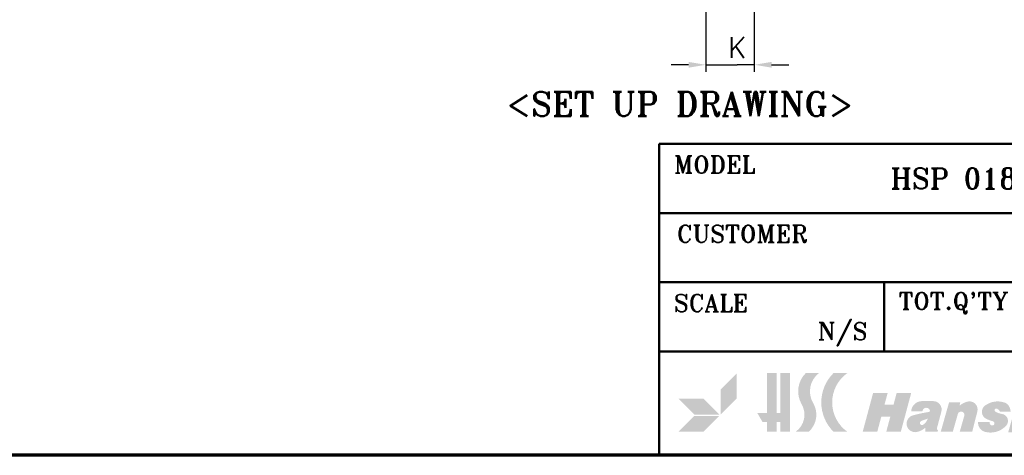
# Model space of a CAD drawing. Header units: millimetres. Extents: x 10 to 410, y 10 to 296.
# Tile 3 of 7: x 188 to 330, y 10 to 73. Entities that reach past the tile are written whole.
import ezdxf

# ---------------------------------------------------------------- set-up
doc = ezdxf.new("R2010")
doc.units = ezdxf.units.MM
doc.layers.get('0').update_dxf_attribs({"lineweight": 25})
for name, color, linetype, lineweight in [('경계(ISO)', 7, 'Continuous', 70), ('기호(ISO)', 7, 'Continuous', 25), ('제목(ISO)', 7, 'Continuous', 50), ('치수(ISO)', 7, 'Continuous', 25), ('해치 (ISO)', 3, 'Continuous', 18)]:
    doc.layers.add(name, color=color, linetype=linetype, lineweight=lineweight)
doc.styles.add('주 문자 (ISO)', font='tahoma.ttf')
doc.styles.add('텍스트 스타일70', font='RomanT.shx')
doc.styles.add('한신 주석 텍스트', font='RomanT.shx')
doc.styles.add('한신치수', font='RomanS.shx')
doc.dimstyles.new('한신체인', dxfattribs={"dimtxt": 3, "dimasz": 2.5, "dimexe": 1, "dimexo": 1, "dimgap": 1, "dimtad": 1, "dimrnd": 1e-08, "dimdsep": 46, "dimtxsty": '한신치수', "dimcen": 0.09, "dimdle": 10, "dimclrd": 3, "dimclre": 3, "dimclrt": 3, "dimazin": 2, "dimtfac": 1.168400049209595, "dimtmove": 0, "dimatfit": 3, "dimfxl": 0, "dimtolj": 1, "dimlwd": -1, "dimlwe": -1, "dimarcsym": 0})

# ---------------------------------------------------------------- blocks, each defined once
blk = doc.blocks.new('경계 도면틀')
at = {"layer": '경계(ISO)'}
blk.add_line((410, 10.00000000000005), (10, 10), dxfattribs=at)
blk = doc.blocks.new('제목 블록 한신체인 표제란')
at = {"layer": '해치 (ISO)'}
for points in [[(572.1855598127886, -133.2070913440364), (574.4855598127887, -130.9070913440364), (574.4855598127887, -127.3070913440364), (572.1855598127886, -129.6070913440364)], [(578.8855598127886, -133.0070913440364), (578.8855598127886, -127.2070913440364), (580.2855598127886, -127.2070913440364), (580.2855598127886, -133.0070913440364), (580.7855598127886, -133.0070913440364), (580.7855598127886, -127.2070913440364), (582.1855598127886, -127.2070913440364), (582.1855598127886, -135.7070913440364), (580.7855598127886, -135.7070913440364), (580.7855598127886, -134.3070913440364), (580.2855598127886, -134.3070913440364), (580.2855598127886, -135.7070913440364), (578.8855598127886, -135.7070913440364), (578.8855598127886, -134.3070913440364), (578.2361151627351, -134.3070913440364), (577.4855598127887, -133.0070913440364)], [(592.6855598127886, -135.7070913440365), (594.7855598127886, -135.7070913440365), (595.3750480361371, -133.5070913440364), (596.675048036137, -133.5070913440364), (596.0855598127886, -135.7070913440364), (598.1855598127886, -135.7070913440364), (599.6860752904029, -130.1070913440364), (597.5860752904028, -130.1070913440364), (597.1305616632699, -131.8070913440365), (595.8305616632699, -131.8070913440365), (596.2860752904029, -130.1070913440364), (594.186075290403, -130.1070913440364)], [(620.2216046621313, -131.3413157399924), (622.0747405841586, -131.3413157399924), (622.4906790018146, -129.9905162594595), (620.6375430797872, -129.9905162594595)], [(646.5809300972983, -131.2808247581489), (648.4340660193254, -131.2808247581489), (648.8500044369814, -129.930025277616), (646.9968685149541, -129.930025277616)], [(673.765548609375, -135.8005525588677), (678.0002387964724, -135.8005525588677), (678.4917728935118, -133.9995011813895), (676.2448087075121, -133.9995011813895), (677.2351065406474, -130.125030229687), (675.3144842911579, -130.125030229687)], [(568.3855598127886, -133.2070913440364), (566.0855598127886, -130.9070913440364), (569.6855598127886, -130.9070913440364), (571.9855598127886, -133.2070913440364)], [(618.8346897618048, -135.8005525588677), (620.6501352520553, -135.8005525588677), (621.9724967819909, -131.5060580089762), (620.1570512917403, -131.5060580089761)], [(647.0094606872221, -135.7400615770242), (645.1940151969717, -135.7400615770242), (646.5163767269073, -131.4455670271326), (648.3318222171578, -131.4455670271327)], [(566.0855598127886, -135.7070913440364), (569.6855598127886, -135.7070913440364), (571.9855598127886, -133.4070913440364), (568.3855598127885, -133.4070913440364)], [(666.2802856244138, -135.7400615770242), (668.0956620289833, -135.7400615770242), (668.6065279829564, -133.8681755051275), (666.7911515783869, -133.8681755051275)], [(688.7132258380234, -135.7400615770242), (686.8978494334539, -135.7400615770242), (687.408715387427, -133.8681755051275), (689.2240917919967, -133.8681755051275)]]:
    blk.add_hatch(color=7, dxfattribs=at).paths.add_polyline_path(points)
h = blk.add_hatch(color=7, dxfattribs=at)
edge = h.paths.add_edge_path()
edge.add_line((582.9855598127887, -135.7070913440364), (584.8855598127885, -135.7070913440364))
edge.add_arc((582.6992387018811, -133.2352499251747), 3.3, 311.4924651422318, 390.6839073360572)
edge.add_arc((588.396401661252, -129.8546860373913), 3.324641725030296, 127.2165836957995, 210.6839073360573, ccw=False)
edge.add_line((586.3855598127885, -127.2070913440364), (584.4855598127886, -127.2070913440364))
edge.add_arc((587.0701762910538, -129.8546860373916), 3.700000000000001, 134.310384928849, 210.3022662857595)
edge.add_arc((581.2855598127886, -133.2352499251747), 3, -55.48189215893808, 30.302266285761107, ccw=False)
h = blk.add_hatch(color=7, dxfattribs=at)
edge = h.paths.add_edge_path()
edge.add_line((588.4855598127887, -135.7070913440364), (590.4855598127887, -135.7070913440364))
edge.add_arc((593.4818074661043, -131.4570913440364), 5.200000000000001, 125.18381548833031, 234.81618451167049, ccw=False)
edge.add_line((590.4855598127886, -127.2070913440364), (588.4855598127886, -127.2070913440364))
edge.add_arc((592.6818074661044, -131.4570913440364), 5.972519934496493, 134.6353716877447, 225.3646283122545)
h = blk.add_hatch(color=7, dxfattribs=at)
edge = h.paths.add_edge_path()
edge.add_line((613.6845833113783, -135.8005525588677), (615.5446237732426, -135.8005525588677))
edge.add_line((615.5446237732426, -135.8005525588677), (616.294903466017, -133.1624995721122))
edge.add_arc((616.7190504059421, -133.2831297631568), 0.4409674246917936, -15.87610207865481, 164.1238979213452, ccw=False)
edge.add_line((617.1431973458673, -133.4037599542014), (616.4615336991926, -135.8005525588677))
edge.add_line((616.4615336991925, -135.8005525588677), (618.2954230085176, -135.8005525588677))
edge.add_line((618.2954230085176, -135.8005525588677), (618.9790811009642, -133.3967472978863))
edge.add_arc((617.446487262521, -132.7387792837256), 1.667862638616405, 336.7653479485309, 365.3220899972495)
edge.add_arc((617.6602325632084, -132.7188676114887), 1.453191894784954, 5.322089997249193, 138.548224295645)
edge.add_line((616.5710461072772, -131.7568699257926), (617.0351520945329, -130.125030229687))
edge.add_line((617.0351520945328, -130.125030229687), (615.2987393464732, -130.125030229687))
edge.add_line((615.2987393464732, -130.125030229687), (613.6845833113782, -135.8005525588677))
h = blk.add_hatch(color=7, dxfattribs=at)
edge = h.paths.add_edge_path()
edge.add_line((633.5626346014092, -132.260995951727), (635.3511772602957, -132.2609959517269))
edge.add_arc((633.7753765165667, -131.6827954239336), 1.678530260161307, 339.8506555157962, 415.660920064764)
edge.add_arc((633.3066156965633, -132.3689672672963), 2.509534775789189, 55.66092006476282, 102.5505225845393)
edge.add_arc((633.6964614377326, -134.1201387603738), 4.303575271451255, 102.5505225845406, 158.27268457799)
edge.add_arc((631.9639574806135, -133.4297347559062), 2.438574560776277, 158.2726845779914, 262.4542726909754)
edge.add_arc((632.0604522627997, -132.7012771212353), 3.173395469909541, 262.4542726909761, 348.8612562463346)
edge.add_line((635.1740681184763, -133.314331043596), (633.2825916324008, -133.314331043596))
edge.add_arc((630.7094698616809, -132.1543399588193), 2.822505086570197, 322.4703846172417, 335.73363402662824, ccw=False)
edge.add_arc((632.3360042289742, -133.4037599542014), 0.7714896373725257, 185.5092623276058, 322.4703846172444, ccw=False)
edge.add_arc((633.6840483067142, -133.2737381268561), 2.125789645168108, 120.84471607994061, 185.5092623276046, ccw=False)
edge.add_arc((632.8560371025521, -131.887197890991), 0.5108294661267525, 70.46878331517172, 120.8447160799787, ccw=False)
edge.add_arc((632.7552277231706, -132.1713826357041), 0.8123647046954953, -6.333282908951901, 70.4687833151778, ccw=False)
h = blk.add_hatch(color=7, dxfattribs=at)
edge = h.paths.add_edge_path()
edge.add_line((634.722217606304, -135.8005525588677), (636.5822580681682, -135.8005525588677))
edge.add_line((636.5822580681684, -135.8005525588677), (637.3325377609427, -133.1624995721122))
edge.add_arc((637.7566847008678, -133.2831297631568), 0.4409674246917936, -15.87610207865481, 164.1238979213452, ccw=False)
edge.add_line((638.1808316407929, -133.4037599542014), (637.4991679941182, -135.8005525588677))
edge.add_line((637.4991679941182, -135.8005525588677), (639.3330573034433, -135.8005525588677))
edge.add_line((639.3330573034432, -135.8005525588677), (640.0167153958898, -133.3967472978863))
edge.add_arc((638.4841215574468, -132.7387792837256), 1.667862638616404, 336.7653479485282, 365.3220899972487)
edge.add_arc((638.697866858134, -132.7188676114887), 1.453191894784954, 5.322089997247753, 138.548224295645)
edge.add_line((637.6086804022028, -131.7568699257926), (638.0727863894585, -130.125030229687))
edge.add_line((638.0727863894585, -130.125030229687), (636.336373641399, -130.125030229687))
edge.add_line((636.336373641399, -130.125030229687), (634.722217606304, -135.8005525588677))
h = blk.add_hatch(color=7, dxfattribs=at)
edge = h.paths.add_edge_path()
edge.add_line((659.7275868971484, -133.314331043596), (661.6190633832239, -133.314331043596))
edge.add_arc((658.5054475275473, -132.7012771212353), 3.173395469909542, 262.45427269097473, 348.8612562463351, ccw=False)
edge.add_arc((658.4089527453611, -133.4297347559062), 2.438574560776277, 158.2726845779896, 262.4542726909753, ccw=False)
edge.add_arc((660.1414567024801, -134.1201387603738), 4.303575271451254, 102.55052258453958, 158.2726845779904, ccw=False)
edge.add_arc((659.7516109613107, -132.3689672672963), 2.509534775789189, 55.66092006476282, 102.55052258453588, ccw=False)
edge.add_arc((660.2203717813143, -131.6827954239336), 1.678530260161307, -20.149344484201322, 55.660920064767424, ccw=False)
edge.add_line((661.7961725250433, -132.260995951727), (660.0076298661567, -132.260995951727))
edge.add_arc((659.2002229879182, -132.1713826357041), 0.8123647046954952, 353.6667170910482, 430.4687833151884)
edge.add_arc((659.3010323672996, -131.887197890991), 0.5108294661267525, 70.46878331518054, 120.8447160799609)
edge.add_arc((660.1290435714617, -133.2737381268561), 2.125789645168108, 120.8447160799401, 185.5092623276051)
edge.add_arc((658.7809994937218, -133.4037599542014), 0.7714896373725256, 185.5092623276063, 322.4703846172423)
edge.add_arc((657.1544651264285, -132.1543399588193), 2.822505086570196, 322.4703846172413, 335.7336340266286)
h = blk.add_hatch(color=7, dxfattribs=at)
edge = h.paths.add_edge_path()
edge.add_line((679.3100394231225, -131.4486201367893), (679.0344103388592, -132.5269996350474))
edge.add_line((679.0344103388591, -132.5269996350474), (679.7131174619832, -132.5269996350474))
edge.add_line((679.7131174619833, -132.5269996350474), (679.1722248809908, -134.6432039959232))
edge.add_arc((679.8751337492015, -134.8228644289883), 0.7255058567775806, 165.662409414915, 251.3911960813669)
edge.add_arc((680.6099023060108, -132.640653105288), 3.028098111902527, 251.3911960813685, 270)
edge.add_line((680.6099023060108, -135.6687512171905), (681.3118092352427, -135.6687512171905))
edge.add_line((681.3118092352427, -135.6687512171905), (681.6755039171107, -134.3992163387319))
edge.add_line((681.6755039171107, -134.3992163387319), (681.1657435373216, -134.3245827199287))
edge.add_arc((681.1954337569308, -134.1217934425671), 0.2049512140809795, 164.7348656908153, 261.6705490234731, ccw=False)
edge.add_line((680.9977136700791, -134.0678326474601), (681.4182302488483, -132.5269996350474))
edge.add_line((681.4182302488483, -132.5269996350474), (682.2451354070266, -132.5269996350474))
edge.add_line((682.2451354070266, -132.5269996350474), (682.5207644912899, -131.4486201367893))
edge.add_line((682.5207644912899, -131.4486201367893), (681.7147610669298, -131.4486201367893))
edge.add_line((681.7147610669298, -131.4486201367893), (682.0759887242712, -130.125030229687))
edge.add_line((682.0759887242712, -130.125030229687), (680.3384307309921, -130.125030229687))
edge.add_line((680.3384307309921, -130.125030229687), (679.9772030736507, -131.4486201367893))
edge.add_line((679.9772030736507, -131.4486201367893), (679.3100394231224, -131.4486201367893))
h = blk.add_hatch(color=7, dxfattribs=at)
edge = h.paths.add_edge_path(flags=0)
edge.add_arc((684.6264105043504, -133.1862671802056), 0.3790689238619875, 27.34228327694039, 108.5514228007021)
edge.add_arc((684.7946125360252, -133.6874746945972), 0.9077473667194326, 108.5514228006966, 206.0994410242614)
edge.add_arc((684.2850646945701, -133.9370934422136), 0.3403422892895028, 206.0994410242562, 280.5532295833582)
edge.add_arc((684.1874692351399, -133.4132320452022), 0.8732171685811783, 280.5532295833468, 387.3422832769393)
edge = h.paths.add_edge_path()
edge.add_line((684.6563119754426, -135.7400615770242), (686.2760035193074, -135.7400615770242))
edge.add_line((686.2760035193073, -135.7400615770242), (687.7221566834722, -130.0927596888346))
edge.add_line((687.7221566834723, -130.0927596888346), (686.0012344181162, -130.0927596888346))
edge.add_line((686.001234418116, -130.0927596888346), (685.5738834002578, -131.887197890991))
edge.add_arc((684.4507949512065, -132.7248882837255), 1.401089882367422, 36.7185598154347, 127.3581428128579)
edge.add_arc((686.0316001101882, -134.7956290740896), 4.006260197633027, 127.3581428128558, 167.6690583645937)
edge.add_arc((683.6852413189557, -134.2827126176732), 1.604493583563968, 167.6690583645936, 229.9230846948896)
edge.add_arc((683.3275389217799, -134.70784540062), 1.048895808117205, 229.9230846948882, 280.231560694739)
edge.add_arc((682.9796211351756, -132.7802923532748), 3.007596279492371, 280.2315606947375, 306.9859048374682)
edge.add_line((684.78904680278, -135.1827107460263), (684.6563119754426, -135.7400615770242))
h = blk.add_hatch(color=7, dxfattribs=at)
edge = h.paths.add_edge_path(flags=0)
edge.add_arc((600.3067236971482, -133.1335576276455), 1.907582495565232, 306.1770774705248, 339.9442206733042)
edge.add_line((602.098628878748, -133.7877340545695), (601.1449978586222, -134.1332632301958))
edge.add_arc((601.2502898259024, -134.4238600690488), 0.3090840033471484, 109.9169737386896, 306.1770774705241)
edge = h.paths.add_edge_path()
edge.add_line((601.7162282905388, -135.7070913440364), (603.4903233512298, -135.7070913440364))
edge.add_line((603.4903233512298, -135.7070913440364), (603.5539582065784, -135.4696028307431))
edge.add_arc((603.6109261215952, -135.2569956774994), 0.2201071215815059, 165.0000000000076, 254.9999999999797, ccw=False)
edge.add_line((603.3983189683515, -135.2000277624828), (604.0416792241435, -132.7989746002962))
edge.add_arc((602.8679866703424, -132.4844846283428), 1.21509594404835, 345.0000000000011, 450)
edge.add_line((602.8679866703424, -131.2693886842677), (601.2580183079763, -131.2693886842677))
edge.add_arc((601.2580183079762, -132.8461382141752), 1.576749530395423, 90, 175.5251169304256)
edge.add_line((599.6860752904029, -132.7231169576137), (601.3167631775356, -132.7231169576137))
edge.add_arc((601.8643550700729, -132.7842949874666), 0.5509987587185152, 22.510015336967, 173.6252393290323, ccw=False)
edge.add_arc((602.1897205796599, -132.6494575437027), 0.1988001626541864, -81.62602272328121, 22.510015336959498, ccw=False)
edge.add_arc((604.9439698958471, -151.3599966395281), 18.71336953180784, 98.37397727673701, 105.5458744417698)
edge.add_arc((600.2597206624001, -134.5215042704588), 1.235468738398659, 105.5458744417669, 281.281709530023)
edge.add_arc((599.998998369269, -133.2145454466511), 2.568179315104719, 281.2817095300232, 311.963461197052)
edge.add_line((601.7162282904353, -135.124170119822), (601.7162282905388, -135.7070913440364))
h = blk.add_hatch(color=7, dxfattribs=at)
edge = h.paths.add_edge_path()
edge.add_line((605.1586295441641, -131.4486853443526), (606.7671673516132, -131.4486853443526))
edge.add_line((606.7671673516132, -131.4486853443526), (606.6652177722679, -131.9244500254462))
edge.add_arc((608.605409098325, -134.3057543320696), 3.07163679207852, 105.45909696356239, 129.1717679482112, ccw=False)
edge.add_arc((608.1001631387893, -132.478832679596), 1.176137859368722, -14.337590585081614, 105.45909696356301, ccw=False)
edge.add_line((609.2396683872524, -132.7700852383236), (608.4889824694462, -135.7070913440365))
edge.add_line((608.4889824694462, -135.7070913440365), (606.691542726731, -135.7070913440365))
edge.add_line((606.691542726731, -135.7070913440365), (607.3788648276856, -133.2904030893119))
edge.add_arc((606.8927341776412, -133.2619131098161), 0.4869647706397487, 356.645982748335, 524.1238979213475)
edge.add_line((606.4243444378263, -133.1286999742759), (605.6910329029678, -135.7070913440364))
edge.add_line((605.6910329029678, -135.7070913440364), (603.9475107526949, -135.7070913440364))
edge.add_line((603.9475107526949, -135.7070913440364), (605.1586295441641, -131.4486853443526))
h = blk.add_hatch(color=7, dxfattribs=at)
edge = h.paths.add_edge_path()
edge.add_arc((611.3997763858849, -134.4040966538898), 0.3919692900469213, 165.4696428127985, 269.3199450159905)
edge.add_arc((611.3988223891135, -134.4844687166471), 0.311591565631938, 269.3199450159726, 434.6146394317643)
edge.add_arc((613.0627926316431, -128.4374284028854), 5.960209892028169, 244.87448421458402, 254.6146394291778, ccw=False)
edge.add_arc((611.0078744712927, -132.8191281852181), 1.120583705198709, 127.0220652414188, 244.8744842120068, ccw=False)
edge.add_arc((612.1647565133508, -134.3531330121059), 3.041923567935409, 69.38153505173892, 127.02206524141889, ccw=False)
edge.add_arc((612.9105084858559, -132.3710318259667), 0.9241721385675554, 51.52788990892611, 69.38153505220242, ccw=False)
edge.add_arc((612.5718010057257, -132.7972711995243), 1.468600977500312, -0.06645623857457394, 51.527889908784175, ccw=False)
edge.add_line((614.0404009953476, -132.7989746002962), (612.5032463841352, -132.7989746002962))
edge.add_arc((611.6510760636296, -133.2080407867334), 0.9452668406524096, 25.64234092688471, 62.04913768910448)
edge.add_arc((611.9776971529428, -132.592482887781), 0.2484219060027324, 62.04913768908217, 242.0491376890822)
edge.add_arc((613.2824919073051, -130.1334355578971), 3.032196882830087, 242.0491376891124, 261.0483130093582)
edge.add_arc((612.6533373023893, -134.127556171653), 1.011172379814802, -41.773389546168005, 81.04831300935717, ccw=False)
edge.add_arc((611.139988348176, -132.7757302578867), 3.040373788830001, 254.6106971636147, 318.22661045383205, ccw=False)
edge.add_arc((610.6905958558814, -134.4084299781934), 1.346956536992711, 175.6282231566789, 254.6106971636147, ccw=False)
edge.add_line((609.3475583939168, -134.3057543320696), (611.0203442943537, -134.3057543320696))
h = blk.add_hatch(color=7, dxfattribs=at)
edge = h.paths.add_edge_path()
edge.add_arc((624.3588127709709, -133.3100800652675), 0.4869647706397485, 356.6459827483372, 524.1238979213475)
edge.add_line((623.890423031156, -133.1768669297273), (623.1571114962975, -135.7552582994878))
edge.add_line((623.1571114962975, -135.7552582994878), (621.4135893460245, -135.7552582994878))
edge.add_line((621.4135893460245, -135.7552582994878), (622.6247081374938, -131.496852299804))
edge.add_line((622.6247081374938, -131.496852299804), (624.233245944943, -131.496852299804))
edge.add_line((624.233245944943, -131.496852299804), (624.1312963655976, -131.9726169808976))
edge.add_arc((626.0714876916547, -134.353921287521), 3.07163679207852, 105.45909696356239, 129.1717679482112, ccw=False)
edge.add_arc((625.5662417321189, -132.5269996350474), 1.176137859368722, -14.337590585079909, 105.45909696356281, ccw=False)
edge.add_line((626.7057469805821, -132.818252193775), (625.955061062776, -135.7552582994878))
edge.add_line((625.955061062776, -135.7552582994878), (624.1576213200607, -135.7552582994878))
edge.add_line((624.1576213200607, -135.7552582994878), (624.8449434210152, -133.3385700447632))
h = blk.add_hatch(color=7, dxfattribs=at)
edge = h.paths.add_edge_path(flags=0)
edge.add_arc((641.609778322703, -133.1335576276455), 1.907582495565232, 306.1770774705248, 339.9442206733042)
edge.add_line((643.4016835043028, -133.7877340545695), (642.4480524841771, -134.1332632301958))
edge.add_arc((642.5533444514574, -134.4238600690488), 0.3090840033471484, 109.9169737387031, 306.1770774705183)
edge = h.paths.add_edge_path()
edge.add_arc((644.1710412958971, -132.4844846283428), 1.215095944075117, 345.0000000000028, 450)
edge.add_line((644.1710412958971, -131.2693886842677), (642.561072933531, -131.2693886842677))
edge.add_arc((642.5610729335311, -132.8461382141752), 1.576749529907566, 90, 175.5251169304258)
edge.add_line((640.9891299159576, -132.7231169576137), (642.6198178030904, -132.7231169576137))
edge.add_arc((643.1674096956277, -132.7842949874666), 0.5509987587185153, 22.510015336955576, 173.6252393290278, ccw=False)
edge.add_arc((643.4927752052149, -132.6494575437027), 0.1988001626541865, -81.62602272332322, 22.51001533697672, ccw=False)
edge.add_arc((646.247024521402, -151.3599966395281), 18.71336953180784, 98.3739772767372, 105.54587444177)
edge.add_arc((641.562775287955, -134.5215042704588), 1.235468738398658, 105.5458744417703, 281.2817095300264)
edge.add_arc((641.3020529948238, -133.2145454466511), 2.568179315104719, 281.2817095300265, 311.9634611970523)
edge.add_line((643.0192829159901, -135.124170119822), (643.0192829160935, -135.7070913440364))
edge.add_line((643.0192829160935, -135.7070913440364), (644.7933779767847, -135.7070913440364))
edge.add_line((644.7933779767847, -135.7070913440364), (644.8570128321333, -135.4696028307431))
edge.add_arc((644.91398074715, -135.2569956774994), 0.2201071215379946, 165.0000000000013, 254.9999999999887, ccw=False)
edge.add_line((644.7013735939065, -135.2000277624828), (645.3447338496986, -132.7989746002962))
h = blk.add_hatch(color=7, dxfattribs=at)
edge = h.paths.add_edge_path()
edge.add_line((648.9385564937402, -131.4236890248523), (650.5470943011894, -131.4236890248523))
edge.add_line((650.5470943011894, -131.4236890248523), (650.4451447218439, -131.8994537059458))
edge.add_arc((652.3415039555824, -134.3158092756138), 3.071636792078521, 102.67578741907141, 128.124872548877, ccw=False)
edge.add_arc((651.9255671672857, -132.4665086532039), 1.176137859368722, -14.33759058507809, 102.67578741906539, ccw=False)
edge.add_line((653.065072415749, -132.7577612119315), (652.3143864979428, -135.6947673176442))
edge.add_line((652.3143864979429, -135.6947673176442), (650.5169467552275, -135.6947673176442))
edge.add_line((650.5169467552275, -135.6947673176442), (651.1784601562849, -133.2708874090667))
edge.add_arc((650.6929345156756, -133.2334769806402), 0.4869647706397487, 355.5939858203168, 524.7348656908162)
edge.add_line((650.2231509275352, -133.1052659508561), (649.5164369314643, -135.6947673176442))
edge.add_line((649.5164369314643, -135.6947673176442), (647.7729147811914, -135.6947673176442))
edge.add_line((647.7729147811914, -135.6947673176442), (648.9385564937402, -131.4236890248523))
h = blk.add_hatch(color=7, dxfattribs=at)
edge = h.paths.add_edge_path(flags=0)
edge.add_arc((663.9011787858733, -134.196402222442), 0.3638277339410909, 206.8671796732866, 308.4014125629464)
edge.add_arc((663.030687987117, -133.0981717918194), 1.76520716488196, 308.4014125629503, 371.1188355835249)
edge.add_arc((664.3622503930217, -132.836475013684), 0.408172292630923, 11.11883558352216, 118.2068095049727)
edge.add_arc((664.8372868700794, -133.7221615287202), 1.41320973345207, 118.2068095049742, 206.8671796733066)
edge = h.paths.add_edge_path()
edge.add_arc((662.8923265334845, -134.6430659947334), 1.099325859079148, 193.9185153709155, 245.2402045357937)
edge.add_arc((663.6308429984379, -133.0418200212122), 2.86267359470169, 245.2402045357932, 361.4115331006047)
edge.add_arc((664.7069778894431, -133.0153031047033), 1.786212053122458, 1.411533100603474, 89.82538728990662)
edge.add_arc((664.7033849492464, -134.1942532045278), 2.965167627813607, 89.82538728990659, 193.9185153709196)
h = blk.add_hatch(color=7, dxfattribs=at)
edge = h.paths.add_edge_path()
edge.add_line((669.3401537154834, -133.8849666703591), (671.0830371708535, -133.8849666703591))
edge.add_line((671.0830371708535, -133.8849666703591), (670.6591633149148, -135.4381012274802))
edge.add_arc((668.7025333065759, -134.9041073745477), 2.028188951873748, 264.33877723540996, 344.73486569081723, ccw=False)
edge.add_line((668.5024600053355, -136.9224039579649), (668.7990433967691, -136.1315149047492))
edge.add_arc((668.5803458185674, -135.134831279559), 1.020395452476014, 282.3760056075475, 338.4014193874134)
edge.add_line((669.5290948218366, -135.5104403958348), (668.730601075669, -135.5104403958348))
edge.add_line((668.730601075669, -135.5104403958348), (669.3401537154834, -133.8849666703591))
at = {"layer": '제목(ISO)'}
for p, q in [((563.2963500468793, -139.1020667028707), (563.2963500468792, -94.10206670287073)), ((563.2963500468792, -94.10206670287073), (693.2963500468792, -94.10206670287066)), ((660.7963500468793, -94.1020667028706), (660.7963500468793, -124.1020667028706)), ((693.2963500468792, -94.10206670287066), (693.2963500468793, -139.1020667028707)), ((563.2963500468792, -104.1020667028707), (693.2963500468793, -104.1020667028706)), ((628.2963500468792, -104.1020667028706), (628.2963500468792, -124.1020667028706)), ((563.2963500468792, -114.1020667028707), (693.2963500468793, -114.1020667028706)), ((595.7963500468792, -114.1020667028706), (595.7963500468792, -124.1020667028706)), ((563.2963500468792, -124.1020667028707), (693.2963500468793, -124.1020667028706)), ((693.2963500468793, -139.1020667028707), (563.2963500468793, -139.1020667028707))]:
    blk.add_line(p, q, dxfattribs=at)
at = {"layer": '제목(ISO)', "attachment_point": 5, "style": '주 문자 (ISO)'}
for s, insert, char_height in [('\\fRomanT|b0|i0;\\H2.5000;MODEL', (571.2963500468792, -97.10206670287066), 2.5), ('\\fRomanT|b0|i0;\\H2.5000;APPR. BY', (671.7963500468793, -97.10206670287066), 2.5), ('\\fRomanT|b0|i0;\\H3.0000;HSP 0180-50 28R', (616.2963500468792, -99.10206670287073), 3.00000011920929), ('\\fRomanT|b0|i0;\\H2.5000;CUSTOMER', (575.2963500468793, -107.1020667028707), 2.5), ('\\fRomanT|b0|i0;\\H2.5000;DATE', (634.2963500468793, -107.1020667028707), 2.5), ('\\fRomanT|b0|i0;\\H2.5000;CHECKED BY', (674.7963500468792, -107.1020667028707), 2.5), ('\\fRomanT|b0|i0;\\H2.5000;SCALE', (570.7963500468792, -117.1020667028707), 2.5), ("\\fRomanT|b0|i0;\\H2.5000;TOT.Q'TY", (605.7963500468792, -117.1020667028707), 2.5), ('\\fRomanT|b0|i0;\\H2.5000;WEIGHT', (636.7963500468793, -117.1020667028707), 2.5), ('\\fRomanT|b0|i0;\\H2.5000;DWN BY', (670.2963500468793, -117.1020667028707), 2.5), ('\\fRomanT|b0|i0;\\H2.5000;N/S', (589.7963500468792, -121.6020667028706), 2.5), ('\\fRomanT|b0|i0;\\H2.5000;SET', (622.2963500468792, -121.6020667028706), 2.5), ('\\fRomanT|b0|i0;\\H2.5000;KG', (654.7963500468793, -121.6020667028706), 2.5)]:
    blk.add_mtext(s, dxfattribs=dict(at, insert=insert, char_height=char_height))
at = {"layer": '제목(ISO)', "style": '텍스트 스타일70'}
blk.add_attdef('DATE_001', (630.8325816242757, -113.0984435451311), '', height=2.992753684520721, dxfattribs=at)
blk = doc.blocks.new('*D14')
at = {"layer": 'Defpoints', "color": 0, "transparency": 16777216}
for p in [(286.7482550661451, 77.62010910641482), (293.7482550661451, 77.62010910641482), (293.7482550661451, 66.42090469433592)]:
    blk.add_point(p, dxfattribs=at)
at = {"layer": '치수(ISO)', "color": 3, "transparency": 16777216}
for p, q in [((286.7482550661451, 76.62010910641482), (286.7482550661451, 65.42090469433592)), ((293.7482550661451, 76.62010910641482), (293.7482550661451, 65.42090469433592)), ((284.2482550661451, 66.42090469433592), (281.7482550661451, 66.42090469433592)), ((286.7482550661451, 66.42090469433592), (289.2482550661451, 66.42090469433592)), ((289.2482550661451, 66.42090469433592), (291.2482550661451, 66.42090469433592)), ((293.7482550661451, 66.42090469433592), (291.2482550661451, 66.42090469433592)), ((296.2482550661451, 66.42090469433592), (298.7482550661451, 66.42090469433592))]:
    blk.add_line(p, q, dxfattribs=at)
for points in [[(284.2482550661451, 66.83757136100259), (284.2482550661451, 66.00423802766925), (286.7482550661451, 66.42090469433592)], [(296.2482550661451, 66.83757136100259), (296.2482550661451, 66.00423802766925), (293.7482550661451, 66.42090469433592)]]:
    blk.add_solid(points, dxfattribs=at)
at = {"layer": '치수(ISO)', "color": 3, "transparency": 16777216, "insert": (290.2482550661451, 68.92090469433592), "char_height": 3, "attachment_point": 5, "style": '한신치수'}
blk.add_mtext('\\A1; K', dxfattribs=at)

msp = doc.modelspace()

# ---------------------------------------------------------------- block references
msp.add_blockref('경계 도면틀', (0, 0))
msp.add_blockref('제목 블록 한신체인 표제란', (-283.2963500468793, 149.1020667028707)).add_auto_attribs({'DATE_001': '2015-10-15'})

# ---------------------------------------------------------------- texts
at = {"layer": '기호(ISO)', "color": 2, "insert": (282.9900110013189, 60.76524531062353), "char_height": 3.499999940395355, "width": 59.45090652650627, "attachment_point": 5, "style": '한신 주석 텍스트'}
msp.add_mtext('{<SET UP DRAWING>}', dxfattribs=at)

# ---------------------------------------------------------------- dimensions: what is measured, and where the dimension line sits
at = {"layer": '치수(ISO)', "color": 3}
dim = msp.add_linear_dim(base=(293.7482550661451, 66.42090469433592), p1=(286.7482550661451, 77.62010910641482), p2=(293.7482550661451, 77.62010910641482), angle=180, text=' K', dimstyle='한신체인', override={"dimdec": 2, "dimtp": 0, "dimtm": -0, "dimtdec": 2, "dimtofl": 0}, dxfattribs=at)
dim.commit()
dim.dimension.update_dxf_attribs({"geometry": '*D14', "text_midpoint": (290.2482550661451, 66.42090469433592), "dimtype": 160})

doc.saveas('drawing.dxf')
